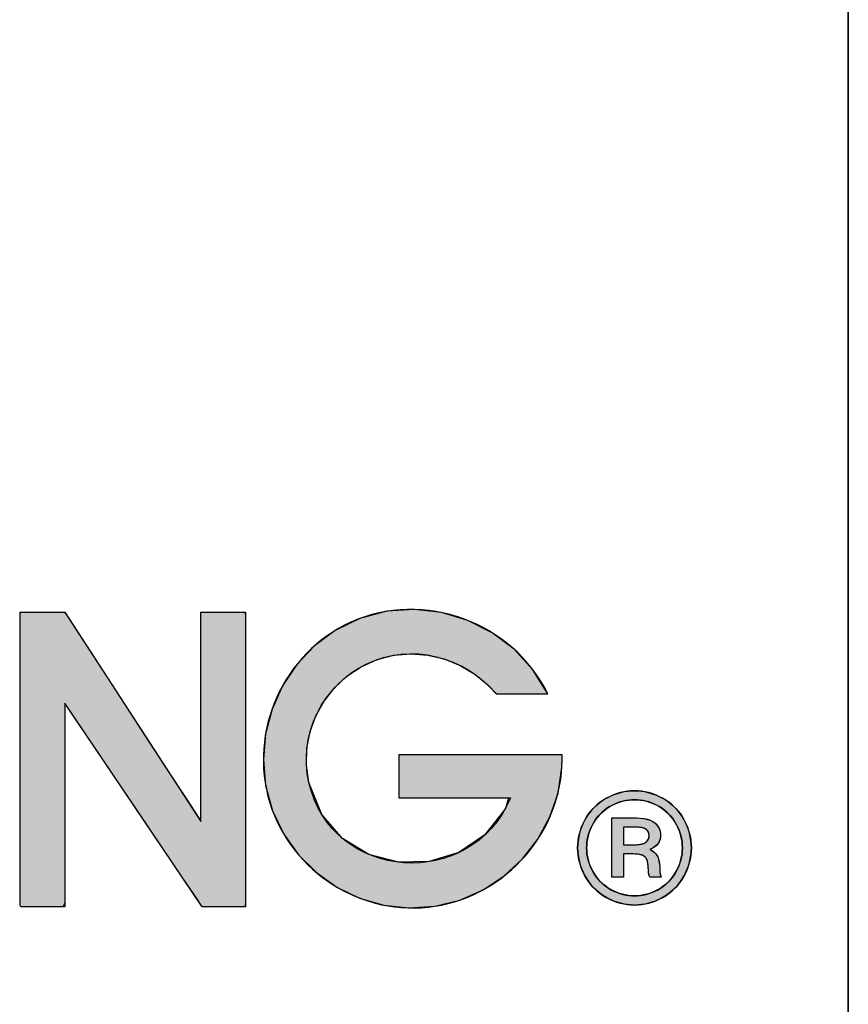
# Model space of a CAD drawing. Header units: inches. Extents: x 0 to 253, y 1 to 187.
# Tile 11 of 17: x 245 to 253, y 11 to 21. Entities that reach past the tile are written whole.
import ezdxf

# ---------------------------------------------------------------- set-up
doc = ezdxf.new("R2010")
doc.units = ezdxf.units.IN
doc.header["$MEASUREMENT"] = 0
doc.layers.add('Default', color=7, linetype='Continuous')
doc.layers.add('Layer_1', color=7, linetype='Continuous')

# ---------------------------------------------------------------- blocks, each defined once
blk = doc.blocks.new('block_2')
at = {"layer": 'Default', "linetype": 'Continuous'}
for points in [[(0.77977, 0.22347), (0.77977, 0.20757), (0.77977, 0.19168), (0.77977, 0.17579), (0.77977, 0.1599), (0.77977, 0.144), (0.77977, 0.12811), (0.77977, 0.11222), (0.77977, 0.09633), (0.77977, 0.08524), (0.77977, 0.07655), (0.77977, 0.06786), (0.77977, 0.05917), (0.77977, 0.05048), (0.77977, 0.04179), (0.77977, 0.03309), (0.77977, 0.0244), (0.77977, 0.01844), (0.77975, 0.01753), (0.77971, 0.01613), (0.77967, 0.01442), (0.77966, 0.01259), (0.77969, 0.01084), (0.77976, 0.00935), (0.77991, 0.00832), (0.78015, 0.00793), (0.78401, 0.00793), (0.78787, 0.00793), (0.79172, 0.00793), (0.79558, 0.00793), (0.79944, 0.00793), (0.8033, 0.00793), (0.80716, 0.00793), (0.81102, 0.00793), (0.81231, 0.01064), (0.81231, 0.02342), (0.81231, 0.04392), (0.81231, 0.06906), (0.81231, 0.09574), (0.81231, 0.12087), (0.81231, 0.14137), (0.81231, 0.15415), (0.81278, 0.15616), (0.81922, 0.14664), (0.83157, 0.12837), (0.84775, 0.10444), (0.86566, 0.07793), (0.88323, 0.05194), (0.89837, 0.02955), (0.90898, 0.01385), (0.91298, 0.00793), (0.91423, 0.00793), (0.91755, 0.00793), (0.92228, 0.00793), (0.92777, 0.00793), (0.93338, 0.00793), (0.93844, 0.00793), (0.9423, 0.00793), (0.94431, 0.00793), (0.94446, 0.01185), (0.94446, 0.03035), (0.94446, 0.06002), (0.94446, 0.0964), (0.94446, 0.13501), (0.94446, 0.17138), (0.94446, 0.20105), (0.94446, 0.21955), (0.94431, 0.22347), (0.94222, 0.22347), (0.93823, 0.22347), (0.933, 0.22347), (0.92721, 0.22347), (0.92152, 0.22347), (0.91663, 0.22347), (0.9132, 0.22347), (0.91191, 0.22347), (0.91191, 0.21738), (0.91191, 0.20124), (0.91191, 0.17823), (0.91191, 0.1515), (0.91191, 0.12425), (0.91191, 0.09964), (0.91191, 0.08086), (0.91191, 0.07107), (0.9101, 0.07314), (0.90155, 0.08628), (0.88784, 0.10736), (0.87103, 0.1332), (0.85319, 0.16063), (0.83638, 0.18647), (0.82267, 0.20755), (0.81412, 0.22069), (0.81216, 0.22347), (0.81008, 0.22347), (0.80609, 0.22347), (0.80086, 0.22347), (0.79507, 0.22347), (0.78939, 0.22347), (0.78449, 0.22347), (0.78106, 0.22347)], [(1.05664, 0.1191), (1.05664, 0.11785), (1.05664, 0.11454), (1.05664, 0.10981), (1.05664, 0.10432), (1.05664, 0.09872), (1.05664, 0.09367), (1.05664, 0.08981), (1.05664, 0.0878), (1.05813, 0.08765), (1.06515, 0.08765), (1.07641, 0.08765), (1.09021, 0.08765), (1.10487, 0.08765), (1.11867, 0.08765), (1.12993, 0.08765), (1.13695, 0.08765), (1.13468, 0.07977), (1.11976, 0.06043), (1.10067, 0.04748), (1.07905, 0.04085), (1.05656, 0.04042), (1.03485, 0.0461), (1.01558, 0.05781), (1.00038, 0.07543), (0.99093, 0.09888), (0.98916, 0.11143), (0.98953, 0.12386), (0.99189, 0.13596), (0.99612, 0.14749), (1.00209, 0.15824), (1.00967, 0.16796), (1.01873, 0.17643), (1.02914, 0.18342), (1.04089, 0.18874), (1.05318, 0.19192), (1.06561, 0.19297), (1.07796, 0.192), (1.09002, 0.18911), (1.10154, 0.18439), (1.11231, 0.17795), (1.1221, 0.16989), (1.12815, 0.16367), (1.13056, 0.16367), (1.13519, 0.16367), (1.14126, 0.16367), (1.14798, 0.16367), (1.15457, 0.16367), (1.16025, 0.16367), (1.16423, 0.16367), (1.16573, 0.16367), (1.15485, 0.18125), (1.14111, 0.19619), (1.12504, 0.20828), (1.10717, 0.21732), (1.08801, 0.22308), (1.06811, 0.22537), (1.04797, 0.22397), (1.02813, 0.21868), (1.01026, 0.20998), (0.99496, 0.19866), (0.98202, 0.18501), (0.97163, 0.16944), (0.96398, 0.15238), (0.95925, 0.13425), (0.95763, 0.11549), (0.95931, 0.09652), (0.96443, 0.07793), (0.97257, 0.06094), (0.98337, 0.04584), (0.99645, 0.03286), (1.01143, 0.02225), (1.02796, 0.01424), (1.04567, 0.00907), (1.06417, 0.00698), (1.08312, 0.00819), (1.10143, 0.01272), (1.11844, 0.02023), (1.13382, 0.03039), (1.14729, 0.04288), (1.15855, 0.05738), (1.16729, 0.07354), (1.17321, 0.09107), (1.17602, 0.10962), (1.17622, 0.11603), (1.17622, 0.1163), (1.17622, 0.11673), (1.17622, 0.11726), (1.17622, 0.11782), (1.17622, 0.11834), (1.17622, 0.11877), (1.17622, 0.11904), (1.17566, 0.1191), (1.16801, 0.1191), (1.15334, 0.1191), (1.13413, 0.1191), (1.11284, 0.1191), (1.09197, 0.1191), (1.074, 0.1191), (1.06139, 0.1191)]]:
    blk.add_hatch(color=7, dxfattribs=at).paths.add_polyline_path(points)
at = {"layer": 'Default', "color": 7, "linetype": 'Continuous'}
for points in [[(0.77977, 0.22347), (0.78106, 0.22347), (0.78449, 0.22347), (0.78939, 0.22347), (0.79507, 0.22347), (0.80086, 0.22347), (0.80609, 0.22347), (0.81008, 0.22347), (0.81216, 0.22347), (0.81412, 0.22069), (0.82267, 0.20755), (0.83638, 0.18647), (0.85319, 0.16063), (0.87103, 0.1332), (0.88784, 0.10736), (0.90155, 0.08628), (0.9101, 0.07314), (0.91191, 0.07107), (0.91191, 0.08086), (0.91191, 0.09964), (0.91191, 0.12425), (0.91191, 0.1515), (0.91191, 0.17823), (0.91191, 0.20124), (0.91191, 0.21738), (0.91191, 0.22347), (0.9132, 0.22347), (0.91663, 0.22347), (0.92152, 0.22347), (0.92721, 0.22347), (0.933, 0.22347), (0.93823, 0.22347), (0.94222, 0.22347), (0.94431, 0.22347), (0.94446, 0.21955), (0.94446, 0.20105), (0.94446, 0.17138), (0.94446, 0.13501), (0.94446, 0.0964), (0.94446, 0.06002), (0.94446, 0.03035), (0.94446, 0.01185), (0.94431, 0.00793), (0.9423, 0.00793), (0.93844, 0.00793), (0.93338, 0.00793), (0.92777, 0.00793), (0.92228, 0.00793), (0.91755, 0.00793), (0.91423, 0.00793), (0.91298, 0.00793), (0.90898, 0.01385), (0.89837, 0.02955), (0.88323, 0.05194), (0.86566, 0.07793), (0.84775, 0.10444), (0.83157, 0.12837), (0.81922, 0.14664), (0.81278, 0.15616), (0.81231, 0.15415), (0.81231, 0.14137), (0.81231, 0.12087), (0.81231, 0.09574), (0.81231, 0.06906), (0.81231, 0.04392), (0.81231, 0.02342), (0.81231, 0.01064), (0.81102, 0.00793), (0.80716, 0.00793), (0.8033, 0.00793), (0.79944, 0.00793), (0.79558, 0.00793), (0.79172, 0.00793), (0.78787, 0.00793), (0.78401, 0.00793), (0.78015, 0.00793), (0.77991, 0.00832), (0.77976, 0.00935), (0.77969, 0.01084), (0.77966, 0.01259), (0.77967, 0.01442), (0.77971, 0.01613), (0.77975, 0.01753), (0.77977, 0.01844), (0.77977, 0.0244), (0.77977, 0.03309), (0.77977, 0.04179), (0.77977, 0.05048), (0.77977, 0.05917), (0.77977, 0.06786), (0.77977, 0.07655), (0.77977, 0.08524), (0.77977, 0.09633), (0.77977, 0.11222), (0.77977, 0.12811), (0.77977, 0.144), (0.77977, 0.1599), (0.77977, 0.17579), (0.77977, 0.19168), (0.77977, 0.20757), (0.77977, 0.22347)], [(1.05664, 0.1191), (1.05664, 0.11785), (1.05664, 0.11454), (1.05664, 0.10981), (1.05664, 0.10432), (1.05664, 0.09872), (1.05664, 0.09367), (1.05664, 0.08981), (1.05664, 0.0878), (1.05813, 0.08765), (1.06515, 0.08765), (1.07641, 0.08765), (1.09021, 0.08765), (1.10487, 0.08765), (1.11867, 0.08765), (1.12993, 0.08765), (1.13695, 0.08765), (1.13468, 0.07977), (1.11976, 0.06043), (1.10067, 0.04748), (1.07905, 0.04085), (1.05656, 0.04042), (1.03485, 0.0461), (1.01558, 0.05781), (1.00038, 0.07543), (0.99093, 0.09888), (0.98916, 0.11143), (0.98953, 0.12386), (0.99189, 0.13596), (0.99612, 0.14749), (1.00209, 0.15824), (1.00967, 0.16796), (1.01873, 0.17643), (1.02914, 0.18342), (1.04089, 0.18874), (1.05318, 0.19192), (1.06561, 0.19297), (1.07796, 0.192), (1.09002, 0.18911), (1.10154, 0.18439), (1.11231, 0.17795), (1.1221, 0.16989), (1.12815, 0.16367), (1.13056, 0.16367), (1.13519, 0.16367), (1.14126, 0.16367), (1.14798, 0.16367), (1.15457, 0.16367), (1.16025, 0.16367), (1.16423, 0.16367), (1.16573, 0.16367), (1.15485, 0.18125), (1.14111, 0.19619), (1.12504, 0.20828), (1.10717, 0.21732), (1.08801, 0.22308), (1.06811, 0.22537), (1.04797, 0.22397), (1.02813, 0.21868), (1.01026, 0.20998), (0.99496, 0.19866), (0.98202, 0.18501), (0.97163, 0.16944), (0.96398, 0.15238), (0.95925, 0.13425), (0.95763, 0.11549), (0.95931, 0.09652), (0.96443, 0.07793), (0.97257, 0.06094), (0.98337, 0.04584), (0.99645, 0.03286), (1.01143, 0.02225), (1.02796, 0.01424), (1.04567, 0.00907), (1.06417, 0.00698), (1.08312, 0.00819), (1.10143, 0.01272), (1.11844, 0.02023), (1.13382, 0.03039), (1.14729, 0.04288), (1.15855, 0.05738), (1.16729, 0.07354), (1.17321, 0.09107), (1.17602, 0.10962), (1.17622, 0.11603), (1.17622, 0.1163), (1.17622, 0.11673), (1.17622, 0.11726), (1.17622, 0.11782), (1.17622, 0.11834), (1.17622, 0.11877), (1.17622, 0.11904), (1.17566, 0.1191), (1.16801, 0.1191), (1.15334, 0.1191), (1.13413, 0.1191), (1.11284, 0.1191), (1.09197, 0.1191), (1.074, 0.1191), (1.06139, 0.1191), (1.05664, 0.1191)]]:
    blk.add_lwpolyline(points, close=True, dxfattribs=at)
for points, knots in [([(1.16573, 0.16367), (1.13995, 0.21598), (1.07505, 0.24015), (1.02167, 0.21601), (0.97218, 0.19362), (0.94634, 0.1359), (0.96236, 0.08397), (0.97812, 0.03287), (1.03023, 0), (1.08312, 0.00819), (1.13555, 0.01634), (1.17622, 0.06272), (1.17622, 0.11597)], [0, 0, 0, 0, 0.25, 0.25, 0.25, 0.5, 0.5, 0.5, 0.75, 0.75, 0.75, 1, 1, 1, 1]), ([(0.81231, 0.00793), (0.80158, 0.00793), (0.79087, 0.00793), (0.78015, 0.00793), (0.77935, 0.00793), (0.77977, 0.01761), (0.77977, 0.0186), (0.77977, 0.04275), (0.77977, 0.0669), (0.77977, 0.09103), (0.77977, 0.13518), (0.77977, 0.17931), (0.77977, 0.22347)], [0, 0, 0, 0, 0.25, 0.25, 0.25, 0.5, 0.5, 0.5, 0.75, 0.75, 0.75, 1, 1, 1, 1]), ([(1.13844, 0.08765), (1.10997, 0.01892), (1.0077, 0.02574), (0.99093, 0.09888), (0.98295, 0.13366), (1.00111, 0.16984), (1.03289, 0.18538), (1.06578, 0.20146), (1.10471, 0.19096), (1.12797, 0.16367)], [0, 0, 0, 0, 0.333333, 0.333333, 0.333333, 0.666667, 0.666667, 0.666667, 1, 1, 1, 1])]:
    blk.add_open_spline(points, degree=3, knots=knots, dxfattribs=at)
for points in [[(0.77977, 0.22347), (0.77977, 0.22347), (0.81231, 0.22347), (0.81231, 0.22347)], [(0.81231, 0.22347), (0.81231, 0.22347), (0.91191, 0.07035), (0.91191, 0.07035)], [(0.91191, 0.07035), (0.91191, 0.07035), (0.91191, 0.22347), (0.91191, 0.22347)], [(0.91191, 0.22347), (0.91191, 0.22347), (0.94446, 0.22347), (0.94446, 0.22347)], [(0.94446, 0.22347), (0.94446, 0.22347), (0.94446, 0.00793), (0.94446, 0.00793)], [(1.12797, 0.16367), (1.12797, 0.16367), (1.16573, 0.16367), (1.16573, 0.16367)], [(0.91298, 0.00793), (0.91298, 0.00793), (0.81231, 0.15686), (0.81231, 0.15686)], [(0.81231, 0.15686), (0.81231, 0.15686), (0.81231, 0.00793), (0.81231, 0.00793)], [(1.05664, 0.1191), (1.05664, 0.1191), (1.05664, 0.08765), (1.05664, 0.08765)], [(1.17622, 0.1191), (1.17622, 0.1191), (1.05664, 0.1191), (1.05664, 0.1191)], [(1.17622, 0.11597), (1.17622, 0.11597), (1.17622, 0.1191), (1.17622, 0.1191)], [(1.05664, 0.08765), (1.05664, 0.08765), (1.13844, 0.08765), (1.13844, 0.08765)], [(0.94446, 0.00793), (0.94446, 0.00793), (0.91298, 0.00793), (0.91298, 0.00793)]]:
    blk.add_open_spline(points, degree=3, dxfattribs=at)
blk = doc.blocks.new('block_5')
at = {"layer": 'Layer_1', "linetype": 'Continuous'}
h = blk.add_hatch(color=7, dxfattribs=at)
h.paths.add_polyline_path([(0.04154, 0.08362), (0.03907, 0.08354), (0.0366, 0.08331), (0.03414, 0.08292), (0.0317, 0.08238), (0.02926, 0.08168), (0.02683, 0.08082), (0.02441, 0.07981), (0.022, 0.07865), (0.01964, 0.07733), (0.01739, 0.07588), (0.01527, 0.07429), (0.01328, 0.07257), (0.0114, 0.07072), (0.00966, 0.06873), (0.00804, 0.06661), (0.00654, 0.06435), (0.00517, 0.06196), (0.00396, 0.05953), (0.00291, 0.05707), (0.00202, 0.05459), (0.00129, 0.05208), (0.00073, 0.04955), (0.00032, 0.04699), (0.00008, 0.04441), (0, 0.04181), (0.00008, 0.03923), (0.00032, 0.03668), (0.00071, 0.03415), (0.00127, 0.03165), (0.00198, 0.02917), (0.00285, 0.02671), (0.00388, 0.02428), (0.00507, 0.02187), (0.00641, 0.01951), (0.00788, 0.01727), (0.00947, 0.01516), (0.01119, 0.01317), (0.01305, 0.01131), (0.01503, 0.00957), (0.01713, 0.00796), (0.01937, 0.00648), (0.02173, 0.00512), (0.02413, 0.00392), (0.02656, 0.00288), (0.02902, 0.002), (0.0315, 0.00128), (0.034, 0.00072), (0.03653, 0.00032), (0.03908, 0.00008), (0.04165, 0), (0.0442, 0.00008), (0.04673, 0.00032), (0.04923, 0.00072), (0.05172, 0.00128), (0.05418, 0.002), (0.05662, 0.00288), (0.05905, 0.00392), (0.06145, 0.00512), (0.06381, 0.00648), (0.06604, 0.00796), (0.06816, 0.00957), (0.07014, 0.01131), (0.07199, 0.01317), (0.07372, 0.01516), (0.07532, 0.01727), (0.07679, 0.01951), (0.07813, 0.02187), (0.07932, 0.02428), (0.08034, 0.02671), (0.08121, 0.02917), (0.08193, 0.03165), (0.08248, 0.03415), (0.08288, 0.03668), (0.08312, 0.03923), (0.0832, 0.04181), (0.08312, 0.04441), (0.08287, 0.04699), (0.08247, 0.04955), (0.0819, 0.05208), (0.08117, 0.05459), (0.08028, 0.05707), (0.07923, 0.05953), (0.07802, 0.06196), (0.07666, 0.06435), (0.07517, 0.06661), (0.07355, 0.06873), (0.0718, 0.07072), (0.06993, 0.07257), (0.06793, 0.07429), (0.0658, 0.07588), (0.06354, 0.07733), (0.06117, 0.07865), (0.05876, 0.07981), (0.05634, 0.08082), (0.05391, 0.08168), (0.05146, 0.08238), (0.049, 0.08292), (0.04653, 0.08331), (0.04404, 0.08354)])
h.paths.add_polyline_path([(0.04154, 0.07706), (0.03944, 0.07699), (0.03735, 0.0768), (0.03527, 0.07647), (0.03321, 0.07601), (0.03115, 0.07542), (0.02911, 0.07469), (0.02707, 0.07384), (0.02505, 0.07286), (0.02306, 0.07175), (0.02117, 0.07052), (0.01938, 0.06918), (0.01771, 0.06772), (0.01614, 0.06615), (0.01467, 0.06447), (0.01331, 0.06268), (0.01206, 0.06077), (0.01091, 0.05875), (0.00989, 0.0567), (0.009, 0.05462), (0.00825, 0.05253), (0.00764, 0.05042), (0.00716, 0.04829), (0.00682, 0.04615), (0.00662, 0.04399), (0.00655, 0.04181), (0.00662, 0.03966), (0.00682, 0.03752), (0.00716, 0.0354), (0.00763, 0.0333), (0.00823, 0.03122), (0.00897, 0.02916), (0.00984, 0.02711), (0.01085, 0.02508), (0.01199, 0.02309), (0.01323, 0.0212), (0.01458, 0.01941), (0.01604, 0.01774), (0.0176, 0.01617), (0.01926, 0.01471), (0.02103, 0.01336), (0.0229, 0.01212), (0.02488, 0.01098), (0.0269, 0.00997), (0.02893, 0.0091), (0.03099, 0.00836), (0.03306, 0.00775), (0.03515, 0.00728), (0.03727, 0.00694), (0.0394, 0.00674), (0.04154, 0.00667), (0.04372, 0.00674), (0.04587, 0.00694), (0.04799, 0.00728), (0.0501, 0.00775), (0.05218, 0.00836), (0.05424, 0.0091), (0.05629, 0.00997), (0.05831, 0.01098), (0.06028, 0.01212), (0.06216, 0.01336), (0.06393, 0.01471), (0.06559, 0.01617), (0.06715, 0.01774), (0.06861, 0.01941), (0.06996, 0.0212), (0.0712, 0.02309), (0.07233, 0.02508), (0.07334, 0.02711), (0.07422, 0.02916), (0.07496, 0.03122), (0.07557, 0.0333), (0.07604, 0.0354), (0.07638, 0.03752), (0.07658, 0.03966), (0.07665, 0.04181), (0.07658, 0.04399), (0.07637, 0.04615), (0.07603, 0.04829), (0.07555, 0.05042), (0.07494, 0.05253), (0.07419, 0.05462), (0.0733, 0.0567), (0.07228, 0.05875), (0.07113, 0.06077), (0.06988, 0.06268), (0.06852, 0.06447), (0.06705, 0.06615), (0.06548, 0.06772), (0.0638, 0.06918), (0.06202, 0.07052), (0.06013, 0.07175), (0.05814, 0.07286), (0.05611, 0.07384), (0.05407, 0.07469), (0.05202, 0.07542), (0.04995, 0.07601), (0.04787, 0.07647), (0.04577, 0.0768), (0.04367, 0.07699)])
h = blk.add_hatch(color=7, dxfattribs=at)
h.paths.add_polyline_path([(0.025, 0.06371), (0.025, 0.06001), (0.025, 0.05094), (0.025, 0.0395), (0.025, 0.02874), (0.025, 0.02168), (0.02515, 0.02047), (0.02641, 0.02047), (0.02846, 0.02047), (0.0307, 0.02047), (0.03256, 0.02047), (0.03342, 0.02047), (0.03343, 0.02163), (0.03343, 0.025), (0.03343, 0.02942), (0.03343, 0.03372), (0.03343, 0.0367), (0.03349, 0.03737), (0.03427, 0.03737), (0.03563, 0.03737), (0.03717, 0.03737), (0.03848, 0.03737), (0.03917, 0.03737), (0.04078, 0.03735), (0.04261, 0.03726), (0.0442, 0.03712), (0.04557, 0.0369), (0.04671, 0.03663), (0.04761, 0.03628), (0.04834, 0.03587), (0.049, 0.0354), (0.04957, 0.03487), (0.05006, 0.03427), (0.05047, 0.0336), (0.05081, 0.03283), (0.0511, 0.03182), (0.05133, 0.03057), (0.05152, 0.02907), (0.05167, 0.02733), (0.05176, 0.02546), (0.0518, 0.02438), (0.0519, 0.02337), (0.05207, 0.02244), (0.0523, 0.02158), (0.05259, 0.02079), (0.05298, 0.02047), (0.05436, 0.02047), (0.05647, 0.02047), (0.0587, 0.02047), (0.06048, 0.02047), (0.0612, 0.02047), (0.06097, 0.02101), (0.06077, 0.02152), (0.06061, 0.022), (0.06047, 0.02245), (0.06036, 0.02286), (0.06028, 0.02326), (0.06021, 0.02373), (0.06015, 0.02432), (0.06012, 0.025), (0.06009, 0.0258), (0.06009, 0.02669), (0.06001, 0.02865), (0.05981, 0.03055), (0.0595, 0.03228), (0.05908, 0.03382), (0.05856, 0.03517), (0.05792, 0.03634), (0.05717, 0.0374), (0.0563, 0.03835), (0.05532, 0.03919), (0.05423, 0.03993), (0.05303, 0.04057), (0.05386, 0.04112), (0.05516, 0.04174), (0.05631, 0.04244), (0.05732, 0.0432), (0.05819, 0.04405), (0.05892, 0.04497), (0.0595, 0.04596), (0.05996, 0.04702), (0.0603, 0.04815), (0.06052, 0.04934), (0.06062, 0.05061), (0.06055, 0.05253), (0.06013, 0.0546), (0.05935, 0.05651), (0.05822, 0.05824), (0.05672, 0.0598), (0.05492, 0.06115), (0.05318, 0.062), (0.05106, 0.06269), (0.04858, 0.0632), (0.04573, 0.06353), (0.04252, 0.0637), (0.04053, 0.06371), (0.03792, 0.06371), (0.03394, 0.06371), (0.02972, 0.06371), (0.02636, 0.06371)])
h.paths.add_polyline_path([(0.03343, 0.04403), (0.03353, 0.04403), (0.03382, 0.04403), (0.03425, 0.04403), (0.03481, 0.04403), (0.03547, 0.04403), (0.03618, 0.04403), (0.03693, 0.04403), (0.03769, 0.04403), (0.03842, 0.04403), (0.03909, 0.04403), (0.03968, 0.04403), (0.04015, 0.04403), (0.04048, 0.04403), (0.04064, 0.04403), (0.04131, 0.04404), (0.04221, 0.04406), (0.04306, 0.0441), (0.04387, 0.04416), (0.04464, 0.04423), (0.04537, 0.04433), (0.04606, 0.04444), (0.0467, 0.04457), (0.0473, 0.04472), (0.04786, 0.04489), (0.04838, 0.04507), (0.04885, 0.04527), (0.04928, 0.04549), (0.04967, 0.04573), (0.05002, 0.04598), (0.05033, 0.04625), (0.05063, 0.04653), (0.0509, 0.04682), (0.05115, 0.04712), (0.05137, 0.04743), (0.05157, 0.04776), (0.05175, 0.04809), (0.0519, 0.04844), (0.05203, 0.0488), (0.05213, 0.04917), (0.05221, 0.04955), (0.05227, 0.04994), (0.0523, 0.05035), (0.05231, 0.05077), (0.0523, 0.05118), (0.05226, 0.05158), (0.0522, 0.05196), (0.05212, 0.05234), (0.05202, 0.0527), (0.05189, 0.05304), (0.05174, 0.05338), (0.05157, 0.0537), (0.05138, 0.054), (0.05117, 0.0543), (0.05093, 0.05458), (0.05067, 0.05484), (0.05039, 0.0551), (0.05008, 0.05534), (0.04974, 0.05557), (0.04936, 0.05578), (0.04892, 0.05598), (0.04844, 0.05615), (0.0479, 0.05632), (0.04732, 0.05646), (0.04668, 0.05659), (0.046, 0.05671), (0.04527, 0.0568), (0.04448, 0.05688), (0.04365, 0.05695), (0.04277, 0.05699), (0.04184, 0.05702), (0.04085, 0.05704), (0.04039, 0.05704), (0.04018, 0.05704), (0.03982, 0.05704), (0.03933, 0.05704), (0.03873, 0.05704), (0.03806, 0.05704), (0.03734, 0.05704), (0.03661, 0.05704), (0.03589, 0.05704), (0.03521, 0.05704), (0.0346, 0.05704), (0.03409, 0.05704), (0.03371, 0.05704), (0.03348, 0.05704), (0.03343, 0.05703), (0.03343, 0.05674), (0.03343, 0.05615), (0.03343, 0.05529), (0.03343, 0.05423), (0.03343, 0.05302), (0.03343, 0.0517), (0.03343, 0.05034), (0.03343, 0.04899), (0.03343, 0.0477), (0.03343, 0.04652), (0.03343, 0.04551), (0.03343, 0.04473), (0.03343, 0.04422)])
at = {"layer": 'Layer_1', "color": 7, "linetype": 'Continuous'}
for points in [[(0.04154, 0.08362), (0.04404, 0.08354), (0.04653, 0.08331), (0.049, 0.08292), (0.05146, 0.08238), (0.05391, 0.08168), (0.05634, 0.08082), (0.05876, 0.07981), (0.06117, 0.07865), (0.06354, 0.07733), (0.0658, 0.07588), (0.06793, 0.07429), (0.06993, 0.07257), (0.0718, 0.07072), (0.07355, 0.06873), (0.07517, 0.06661), (0.07666, 0.06435), (0.07802, 0.06196), (0.07923, 0.05953), (0.08028, 0.05707), (0.08117, 0.05459), (0.0819, 0.05208), (0.08247, 0.04955), (0.08287, 0.04699), (0.08312, 0.04441), (0.0832, 0.04181), (0.08312, 0.03923), (0.08288, 0.03668), (0.08248, 0.03415), (0.08193, 0.03165), (0.08121, 0.02917), (0.08034, 0.02671), (0.07932, 0.02428), (0.07813, 0.02187), (0.07679, 0.01951), (0.07532, 0.01727), (0.07372, 0.01516), (0.07199, 0.01317), (0.07014, 0.01131), (0.06816, 0.00957), (0.06604, 0.00796), (0.06381, 0.00648), (0.06145, 0.00512), (0.05905, 0.00392), (0.05662, 0.00288), (0.05418, 0.002), (0.05172, 0.00128), (0.04923, 0.00072), (0.04673, 0.00032), (0.0442, 0.00008), (0.04165, 0), (0.03908, 0.00008), (0.03653, 0.00032), (0.034, 0.00072), (0.0315, 0.00128), (0.02902, 0.002), (0.02656, 0.00288), (0.02413, 0.00392), (0.02173, 0.00512), (0.01937, 0.00648), (0.01713, 0.00796), (0.01503, 0.00957), (0.01305, 0.01131), (0.01119, 0.01317), (0.00947, 0.01516), (0.00788, 0.01727), (0.00641, 0.01951), (0.00507, 0.02187), (0.00388, 0.02428), (0.00285, 0.02671), (0.00198, 0.02917), (0.00127, 0.03165), (0.00071, 0.03415), (0.00032, 0.03668), (0.00008, 0.03923), (0, 0.04181), (0.00008, 0.04441), (0.00032, 0.04699), (0.00073, 0.04955), (0.00129, 0.05208), (0.00202, 0.05459), (0.00291, 0.05707), (0.00396, 0.05953), (0.00517, 0.06196), (0.00654, 0.06435), (0.00804, 0.06661), (0.00966, 0.06873), (0.0114, 0.07072), (0.01328, 0.07257), (0.01527, 0.07429), (0.01739, 0.07588), (0.01964, 0.07733), (0.022, 0.07865), (0.02441, 0.07981), (0.02683, 0.08082), (0.02926, 0.08168), (0.0317, 0.08238), (0.03414, 0.08292), (0.0366, 0.08331), (0.03907, 0.08354), (0.04154, 0.08362)], [(0.04154, 0.07706), (0.03944, 0.07699), (0.03735, 0.0768), (0.03527, 0.07647), (0.03321, 0.07601), (0.03115, 0.07542), (0.02911, 0.07469), (0.02707, 0.07384), (0.02505, 0.07286), (0.02306, 0.07175), (0.02117, 0.07052), (0.01938, 0.06918), (0.01771, 0.06772), (0.01614, 0.06615), (0.01467, 0.06447), (0.01331, 0.06268), (0.01206, 0.06077), (0.01091, 0.05875), (0.00989, 0.0567), (0.009, 0.05462), (0.00825, 0.05253), (0.00764, 0.05042), (0.00716, 0.04829), (0.00682, 0.04615), (0.00662, 0.04399), (0.00655, 0.04181), (0.00662, 0.03966), (0.00682, 0.03752), (0.00716, 0.0354), (0.00763, 0.0333), (0.00823, 0.03122), (0.00897, 0.02916), (0.00984, 0.02711), (0.01085, 0.02508), (0.01199, 0.02309), (0.01323, 0.0212), (0.01458, 0.01941), (0.01604, 0.01774), (0.0176, 0.01617), (0.01926, 0.01471), (0.02103, 0.01336), (0.0229, 0.01212), (0.02488, 0.01098), (0.0269, 0.00997), (0.02893, 0.0091), (0.03099, 0.00836), (0.03306, 0.00775), (0.03515, 0.00728), (0.03727, 0.00694), (0.0394, 0.00674), (0.04154, 0.00667), (0.04372, 0.00674), (0.04587, 0.00694), (0.04799, 0.00728), (0.0501, 0.00775), (0.05218, 0.00836), (0.05424, 0.0091), (0.05629, 0.00997), (0.05831, 0.01098), (0.06028, 0.01212), (0.06216, 0.01336), (0.06393, 0.01471), (0.06559, 0.01617), (0.06715, 0.01774), (0.06861, 0.01941), (0.06996, 0.0212), (0.0712, 0.02309), (0.07233, 0.02508), (0.07334, 0.02711), (0.07422, 0.02916), (0.07496, 0.03122), (0.07557, 0.0333), (0.07604, 0.0354), (0.07638, 0.03752), (0.07658, 0.03966), (0.07665, 0.04181), (0.07658, 0.04399), (0.07637, 0.04615), (0.07603, 0.04829), (0.07555, 0.05042), (0.07494, 0.05253), (0.07419, 0.05462), (0.0733, 0.0567), (0.07228, 0.05875), (0.07113, 0.06077), (0.06988, 0.06268), (0.06852, 0.06447), (0.06705, 0.06615), (0.06548, 0.06772), (0.0638, 0.06918), (0.06202, 0.07052), (0.06013, 0.07175), (0.05814, 0.07286), (0.05611, 0.07384), (0.05407, 0.07469), (0.05202, 0.07542), (0.04995, 0.07601), (0.04787, 0.07647), (0.04577, 0.0768), (0.04367, 0.07699), (0.04154, 0.07706)], [(0.025, 0.06371), (0.02636, 0.06371), (0.02972, 0.06371), (0.03394, 0.06371), (0.03792, 0.06371), (0.04053, 0.06371), (0.04252, 0.0637), (0.04573, 0.06353), (0.04858, 0.0632), (0.05106, 0.06269), (0.05318, 0.062), (0.05492, 0.06115), (0.05672, 0.0598), (0.05822, 0.05824), (0.05935, 0.05651), (0.06013, 0.0546), (0.06055, 0.05253), (0.06062, 0.05061), (0.06052, 0.04934), (0.0603, 0.04815), (0.05996, 0.04702), (0.0595, 0.04596), (0.05892, 0.04497), (0.05819, 0.04405), (0.05732, 0.0432), (0.05631, 0.04244), (0.05516, 0.04174), (0.05386, 0.04112), (0.05303, 0.04057), (0.05423, 0.03993), (0.05532, 0.03919), (0.0563, 0.03835), (0.05717, 0.0374), (0.05792, 0.03634), (0.05856, 0.03517), (0.05908, 0.03382), (0.0595, 0.03228), (0.05981, 0.03055), (0.06001, 0.02865), (0.06009, 0.02669), (0.06009, 0.0258), (0.06012, 0.025), (0.06015, 0.02432), (0.06021, 0.02373), (0.06028, 0.02326), (0.06036, 0.02286), (0.06047, 0.02245), (0.06061, 0.022), (0.06077, 0.02152), (0.06097, 0.02101), (0.0612, 0.02047), (0.06048, 0.02047), (0.0587, 0.02047), (0.05647, 0.02047), (0.05436, 0.02047), (0.05298, 0.02047), (0.05259, 0.02079), (0.0523, 0.02158), (0.05207, 0.02244), (0.0519, 0.02337), (0.0518, 0.02438), (0.05176, 0.02546), (0.05167, 0.02733), (0.05152, 0.02907), (0.05133, 0.03057), (0.0511, 0.03182), (0.05081, 0.03283), (0.05047, 0.0336), (0.05006, 0.03427), (0.04957, 0.03487), (0.049, 0.0354), (0.04834, 0.03587), (0.04761, 0.03628), (0.04671, 0.03663), (0.04557, 0.0369), (0.0442, 0.03712), (0.04261, 0.03726), (0.04078, 0.03735), (0.03917, 0.03737), (0.03848, 0.03737), (0.03717, 0.03737), (0.03563, 0.03737), (0.03427, 0.03737), (0.03349, 0.03737), (0.03343, 0.0367), (0.03343, 0.03372), (0.03343, 0.02942), (0.03343, 0.025), (0.03343, 0.02163), (0.03342, 0.02047), (0.03256, 0.02047), (0.0307, 0.02047), (0.02846, 0.02047), (0.02641, 0.02047), (0.02515, 0.02047), (0.025, 0.02168), (0.025, 0.02874), (0.025, 0.0395), (0.025, 0.05094), (0.025, 0.06001), (0.025, 0.06371)], [(0.03343, 0.04403), (0.03353, 0.04403), (0.03382, 0.04403), (0.03425, 0.04403), (0.03481, 0.04403), (0.03547, 0.04403), (0.03618, 0.04403), (0.03693, 0.04403), (0.03769, 0.04403), (0.03842, 0.04403), (0.03909, 0.04403), (0.03968, 0.04403), (0.04015, 0.04403), (0.04048, 0.04403), (0.04064, 0.04403), (0.04131, 0.04404), (0.04221, 0.04406), (0.04306, 0.0441), (0.04387, 0.04416), (0.04464, 0.04423), (0.04537, 0.04433), (0.04606, 0.04444), (0.0467, 0.04457), (0.0473, 0.04472), (0.04786, 0.04489), (0.04838, 0.04507), (0.04885, 0.04527), (0.04928, 0.04549), (0.04967, 0.04573), (0.05002, 0.04598), (0.05033, 0.04625), (0.05063, 0.04653), (0.0509, 0.04682), (0.05115, 0.04712), (0.05137, 0.04743), (0.05157, 0.04776), (0.05175, 0.04809), (0.0519, 0.04844), (0.05203, 0.0488), (0.05213, 0.04917), (0.05221, 0.04955), (0.05227, 0.04994), (0.0523, 0.05035), (0.05231, 0.05077), (0.0523, 0.05118), (0.05226, 0.05158), (0.0522, 0.05196), (0.05212, 0.05234), (0.05202, 0.0527), (0.05189, 0.05304), (0.05174, 0.05338), (0.05157, 0.0537), (0.05138, 0.054), (0.05117, 0.0543), (0.05093, 0.05458), (0.05067, 0.05484), (0.05039, 0.0551), (0.05008, 0.05534), (0.04974, 0.05557), (0.04936, 0.05578), (0.04892, 0.05598), (0.04844, 0.05615), (0.0479, 0.05632), (0.04732, 0.05646), (0.04668, 0.05659), (0.046, 0.05671), (0.04527, 0.0568), (0.04448, 0.05688), (0.04365, 0.05695), (0.04277, 0.05699), (0.04184, 0.05702), (0.04085, 0.05704), (0.04039, 0.05704), (0.04018, 0.05704), (0.03982, 0.05704), (0.03933, 0.05704), (0.03873, 0.05704), (0.03806, 0.05704), (0.03734, 0.05704), (0.03661, 0.05704), (0.03589, 0.05704), (0.03521, 0.05704), (0.0346, 0.05704), (0.03409, 0.05704), (0.03371, 0.05704), (0.03348, 0.05704), (0.03343, 0.05703), (0.03343, 0.05674), (0.03343, 0.05615), (0.03343, 0.05529), (0.03343, 0.05423), (0.03343, 0.05302), (0.03343, 0.0517), (0.03343, 0.05034), (0.03343, 0.04899), (0.03343, 0.0477), (0.03343, 0.04652), (0.03343, 0.04551), (0.03343, 0.04473), (0.03343, 0.04422), (0.03343, 0.04403)]]:
    blk.add_lwpolyline(points, close=True, dxfattribs=at)
for points, knots in [([(0.04154, 0.08362), (0.0485, 0.08362), (0.05531, 0.08182), (0.06197, 0.07823), (0.06864, 0.07463), (0.07385, 0.06948), (0.07758, 0.06277), (0.08131, 0.05606), (0.0832, 0.04908), (0.0832, 0.04181), (0.0832, 0.03462), (0.08135, 0.02771), (0.0777, 0.02108), (0.07403, 0.01444), (0.06887, 0.00927), (0.06224, 0.00556), (0.05562, 0.00185), (0.04876, 0), (0.04165, 0), (0.03446, 0), (0.02756, 0.00185), (0.02093, 0.00556), (0.01431, 0.00927), (0.00916, 0.01444), (0.00551, 0.02108), (0.00183, 0.02771), (0, 0.03462), (0, 0.04181), (0, 0.04908), (0.00187, 0.05606), (0.00562, 0.06277), (0.00936, 0.06948), (0.01457, 0.07463), (0.0212, 0.07823), (0.02789, 0.08182), (0.03464, 0.08362), (0.04154, 0.08362)], [0, 0, 0, 0, 0.083333, 0.083333, 0.083333, 0.166667, 0.166667, 0.166667, 0.25, 0.25, 0.25, 0.333333, 0.333333, 0.333333, 0.416667, 0.416667, 0.416667, 0.5, 0.5, 0.5, 0.583333, 0.583333, 0.583333, 0.666667, 0.666667, 0.666667, 0.75, 0.75, 0.75, 0.833333, 0.833333, 0.833333, 0.916667, 0.916667, 0.916667, 1, 1, 1, 1]), ([(0.04154, 0.07706), (0.03569, 0.07706), (0.02998, 0.07553), (0.02437, 0.0725), (0.01879, 0.06946), (0.01442, 0.0651), (0.01128, 0.05943), (0.00812, 0.05377), (0.00655, 0.04789), (0.00655, 0.04181), (0.00655, 0.03581), (0.00811, 0.03), (0.01122, 0.02441), (0.01434, 0.01881), (0.01866, 0.01446), (0.02421, 0.01135), (0.02977, 0.00823), (0.03555, 0.00667), (0.04154, 0.00667), (0.04761, 0.00667), (0.05341, 0.00823), (0.05897, 0.01135), (0.06452, 0.01446), (0.06886, 0.01881), (0.07197, 0.02441), (0.07509, 0.03), (0.07665, 0.03581), (0.07665, 0.04181), (0.07665, 0.04789), (0.07506, 0.05377), (0.07191, 0.05943), (0.06877, 0.0651), (0.0644, 0.06946), (0.05881, 0.0725), (0.05321, 0.07553), (0.04746, 0.07706), (0.04154, 0.07706)], [0, 0, 0, 0, 0.083333, 0.083333, 0.083333, 0.166667, 0.166667, 0.166667, 0.25, 0.25, 0.25, 0.333333, 0.333333, 0.333333, 0.416667, 0.416667, 0.416667, 0.5, 0.5, 0.5, 0.583333, 0.583333, 0.583333, 0.666667, 0.666667, 0.666667, 0.75, 0.75, 0.75, 0.833333, 0.833333, 0.833333, 0.916667, 0.916667, 0.916667, 1, 1, 1, 1]), ([(0.04097, 0.06371), (0.04757, 0.06371), (0.05227, 0.06283), (0.05509, 0.06104), (0.05878, 0.0586), (0.06063, 0.05526), (0.06063, 0.05105), (0.06063, 0.0486), (0.06002, 0.0465), (0.05877, 0.04476), (0.0575, 0.04302), (0.0555, 0.04166), (0.05275, 0.0407), (0.05512, 0.03966), (0.05693, 0.03808), (0.05815, 0.03597), (0.05935, 0.03386), (0.06002, 0.0308), (0.06009, 0.02679), (0.06009, 0.02502), (0.06015, 0.02378), (0.06032, 0.02308), (0.06045, 0.02237), (0.06075, 0.0215), (0.0612, 0.02047)], [0, 0, 0, 0, 0.125, 0.125, 0.125, 0.25, 0.25, 0.25, 0.375, 0.375, 0.375, 0.5, 0.5, 0.5, 0.625, 0.625, 0.625, 0.75, 0.75, 0.75, 0.875, 0.875, 0.875, 1, 1, 1, 1]), ([(0.04065, 0.04403), (0.04515, 0.04403), (0.04824, 0.04465), (0.04987, 0.04587), (0.05149, 0.04709), (0.05231, 0.0487), (0.05231, 0.05071), (0.05231, 0.05271), (0.05155, 0.05427), (0.05004, 0.05537), (0.04852, 0.05649), (0.04532, 0.05704), (0.04042, 0.05704)], [0, 0, 0, 0, 0.25, 0.25, 0.25, 0.5, 0.5, 0.5, 0.75, 0.75, 0.75, 1, 1, 1, 1]), ([(0.05275, 0.02047), (0.05208, 0.0218), (0.05176, 0.0235), (0.05176, 0.02558), (0.05161, 0.02943), (0.05123, 0.03203), (0.05059, 0.03337), (0.04995, 0.0347), (0.04891, 0.03569), (0.04743, 0.03636), (0.04587, 0.03703), (0.04313, 0.03737), (0.0392, 0.03737)], [0, 0, 0, 0, 0.25, 0.25, 0.25, 0.5, 0.5, 0.5, 0.75, 0.75, 0.75, 1, 1, 1, 1])]:
    blk.add_open_spline(points, degree=3, knots=knots, dxfattribs=at)
for points in [[(0.025, 0.06371), (0.025, 0.06371), (0.04097, 0.06371), (0.04097, 0.06371)], [(0.025, 0.02047), (0.025, 0.02047), (0.025, 0.06371), (0.025, 0.06371)], [(0.04042, 0.05704), (0.04042, 0.05704), (0.03343, 0.05704), (0.03343, 0.05704)], [(0.03343, 0.05704), (0.03343, 0.05704), (0.03343, 0.04403), (0.03343, 0.04403)], [(0.03343, 0.04403), (0.03343, 0.04403), (0.04065, 0.04403), (0.04065, 0.04403)], [(0.0392, 0.03737), (0.0392, 0.03737), (0.03343, 0.03737), (0.03343, 0.03737)], [(0.03343, 0.03737), (0.03343, 0.03737), (0.03343, 0.02047), (0.03343, 0.02047)], [(0.03343, 0.02047), (0.03343, 0.02047), (0.025, 0.02047), (0.025, 0.02047)], [(0.0612, 0.02047), (0.0612, 0.02047), (0.05275, 0.02047), (0.05275, 0.02047)]]:
    blk.add_open_spline(points, degree=3, dxfattribs=at)
blk = doc.blocks.new('block_4')
at = {"layer": 'Layer_1', "color": 7}
blk.add_blockref('block_5', (-0.09933, -0.0301), dxfattribs=at)
blk = doc.blocks.new('block_3')
at = {"layer": 'Layer_1', "color": 7}
blk.add_blockref('block_4', (-0.01416, -0.06436), dxfattribs=at)
blk = doc.blocks.new('Block1')
at = {"layer": 'Default', "color": 7}
for name, p in [('block_2', (2.0929, 0.69957)), ('block_3', (3.39395, 0.80317))]:
    blk.add_blockref(name, p, dxfattribs=at)
blk = doc.blocks.new('Block13')
at = {"layer": 'Default', "color": 7, "linetype": 'Continuous'}
blk.add_line((3.51548, 1.75254), (3.51548, 0), dxfattribs=at)
at = {"layer": 'Default', "color": 7}
blk.add_blockref('Block1', (0.03706, 0.08409), dxfattribs=at)
blk = doc.blocks.new('Block11')
at = {"layer": 'Default', "color": 7}
blk.add_blockref('Block13', (0, 0), dxfattribs=at)
blk = doc.blocks.new('Block10')
at = {"layer": 'Default', "color": 7}
blk.add_blockref('Block11', (0, 0), dxfattribs=at)
blk = doc.blocks.new('Block222')
at = {"layer": 'Default', "color": 7, "xscale": 15, "yscale": 15, "zscale": 15}
blk.add_blockref('Block10', (121.713, -88.163), dxfattribs=at)

msp = doc.modelspace()

# ---------------------------------------------------------------- linework, layer by layer
at = {"layer": 'Default', "color": 7, "linetype": 'Continuous'}
msp.add_line((253.394, 0.682), (253.394, 187.119), dxfattribs=at)

# ---------------------------------------------------------------- block references
at = {"layer": 'Default', "color": 7, "xscale": 0.96, "yscale": 0.96, "zscale": 0.96}
msp.add_blockref('Block222', (85.926, 85.319), dxfattribs=at)

doc.saveas('drawing.dxf')
